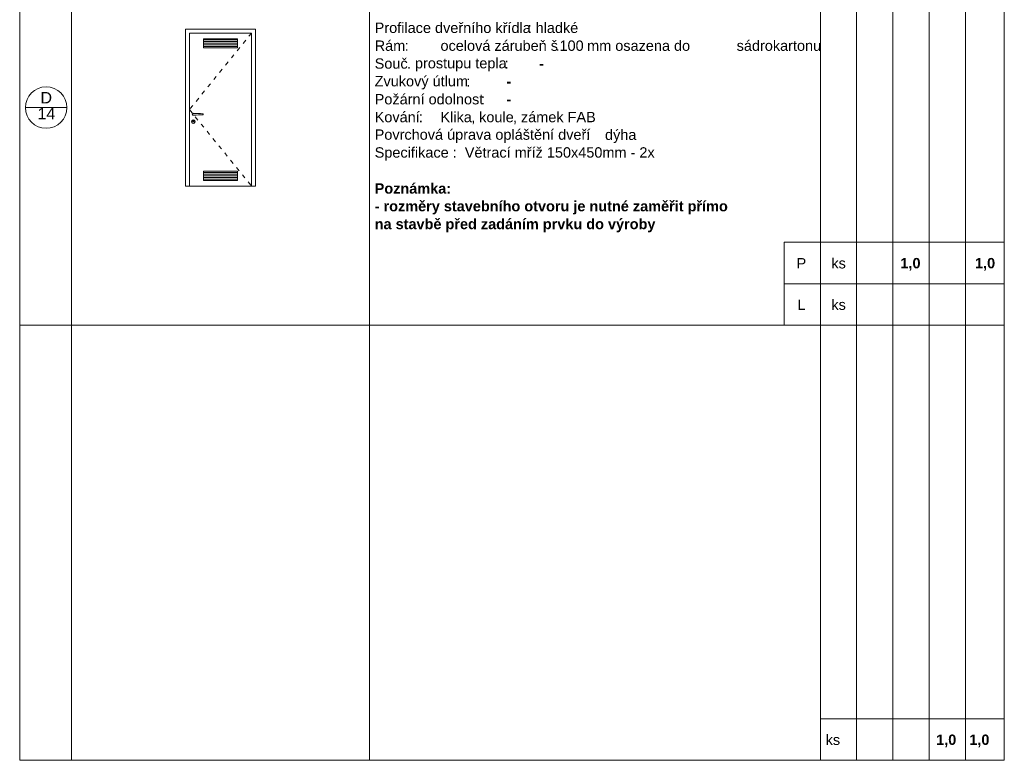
# Model space of a CAD drawing. Header units: millimetres. Extents: x 15381 to 191117, y -190522 to 367005.
# Tile 74 of 79: x 151117 to 170117, y 266604 to 280902. Entities that reach past the tile are written whole.
import ezdxf

# ---------------------------------------------------------------- set-up
doc = ezdxf.new("R2010")
doc.units = ezdxf.units.MM
doc.header["$MEASUREMENT"] = 0
doc.linetypes.add('Astupňová_čárkovaná', pattern=[180, 80, -100])
doc.styles.add('GENEROVANÝ_STYL_1', font='txt')
doc.styles.add('GENEROVANÝ_STYL_2', font='txt')

msp = doc.modelspace()

# ---------------------------------------------------------------- hatches: boundary and pattern name
at = {"linetype": 'Continuous', "lineweight": 20}
h = msp.add_hatch(dxfattribs=at)
h.set_pattern_fill('Podlaha___prkenná_0001', color=8, style=0, pattern_type=2)
h.set_pattern_definition([(0, (154992.405, 280446.66), (0, 32.6244), [])])
h.paths.add_polyline_path([(154666, 280534.1), (154666, 280359.2), (155318.8, 280359.2), (155318.8, 280534.1)])
h = msp.add_hatch(dxfattribs=at)
h.set_pattern_fill('Podlaha___prkenná_0001', color=8, style=0, pattern_type=2)
h.set_pattern_definition([(0, (154992.405, 277887.29), (0, 32.6244), [])])
h.paths.add_polyline_path([(154666, 277974.7), (154666, 277799.8), (155318.8, 277799.8), (155318.8, 277974.7)])

# ---------------------------------------------------------------- linework, layer by layer
at = {"color": 7, "linetype": 'Continuous', "lineweight": 20}
for p, q in [((151117.4, 294304.5), (151117.4, 266604.5)), ((170117.4, 266604.5), (170117.4, 294304.5)), ((157867.4, 291804.5), (157867.4, 266604.5)), ((166567.4, 291804.5), (166567.4, 266604.5)), ((167267.4, 291804.5), (167267.4, 266604.5)), ((167967.4, 291804.5), (167967.4, 266604.5)), ((168667.4, 291804.5), (168667.4, 266604.5)), ((169367.4, 291804.5), (169367.4, 266604.5)), ((152117.4, 283404.5), (152117.4, 275004.5)), ((155667.4, 280719.5), (154317.4, 280719.5)), ((154317.4, 280719.5), (154317.4, 277689.5)), ((155592.4, 280644.5), (154392.4, 280644.5)), ((154392.4, 280644.5), (154392.4, 277689.5)), ((155592.4, 277689.5), (155592.4, 280644.5)), ((155667.4, 277689.5), (155667.4, 280719.5)), ((155318.8, 280534.1), (154666, 280534.1)), ((154666, 280534.1), (154666, 280359.2)), ((155318.8, 280359.2), (155318.8, 280534.1)), ((154666, 280359.2), (155318.8, 280359.2)), ((152028, 279204.5), (151228, 279204.5)), ((154434.4, 278933.7), (154438.8, 278950.2)), ((154438.8, 278917.2), (154434.4, 278933.7)), ((154437.4, 278933.7), (154441.4, 278948.7)), ((154441.4, 278918.7), (154437.4, 278933.7)), ((154438.8, 278950.2), (154450.9, 278962.3)), ((154441.4, 278948.7), (154452.4, 278959.7)), ((154447.9, 279076.2), (154450.5, 279086)), ((154450.5, 279066.5), (154447.9, 279076.2)), ((154449.4, 279076.2), (154451.8, 279085.2)), ((154451.8, 279067.2), (154449.4, 279076.2)), ((154450.5, 279086), (154457.7, 279093.1)), ((154457.7, 279059.4), (154450.5, 279066.5)), ((154450.9, 278962.3), (154467.4, 278966.7)), ((154451.8, 279085.2), (154458.4, 279091.8)), ((154458.4, 279060.7), (154451.8, 279067.2)), ((154452.4, 279076.2), (154454.4, 279083.7)), ((154454.4, 279068.7), (154452.4, 279076.2)), ((154452.4, 278959.7), (154467.4, 278963.7)), ((154454.4, 279083.7), (154459.9, 279089.2)), ((154459.9, 279063.3), (154454.4, 279068.7)), ((154455.4, 278947.2), (154457, 278953.2)), ((154457, 278941.2), (154455.4, 278947.2)), ((154456.9, 278947.2), (154458.3, 278952.5)), ((154458.3, 278942), (154456.9, 278947.2)), ((154457, 278953.2), (154461.4, 278957.6)), ((154461.4, 278936.9), (154457, 278941.2)), ((154457.7, 279093.1), (154467.4, 279095.7)), ((154467.4, 279056.7), (154457.7, 279059.4)), ((154458.3, 278952.5), (154462.2, 278956.3)), ((154462.2, 278938.1), (154458.3, 278942)), ((154458.4, 279091.8), (154467.4, 279094.2)), ((154467.4, 279058.2), (154458.4, 279060.7)), ((154459.9, 279089.2), (154467.4, 279091.2)), ((154467.4, 279061.2), (154459.9, 279063.3)), ((154461.4, 278957.6), (154467.4, 278959.2)), ((154467.4, 278935.2), (154461.4, 278936.9)), ((154462.2, 278956.3), (154467.4, 278957.7)), ((154467.4, 278936.7), (154462.2, 278938.1)), ((154467.4, 279095.7), (154477.2, 279093.1)), ((154467.4, 279094.2), (154476.4, 279091.8)), ((154467.4, 279091.2), (154504.9, 279091.2)), ((154504.9, 279061.2), (154467.4, 279061.2)), ((154476.4, 279060.7), (154467.4, 279058.2)), ((154477.2, 279059.4), (154467.4, 279056.7)), ((154467.4, 278966.7), (154483.9, 278962.3)), ((154467.4, 278963.7), (154482.4, 278959.7)), ((154467.4, 278959.2), (154473.4, 278957.6)), ((154467.4, 278957.7), (154472.7, 278956.3)), ((154472.7, 278938.1), (154467.4, 278936.7)), ((154473.4, 278936.9), (154467.4, 278935.2)), ((154472.7, 278956.3), (154476.5, 278952.5)), ((154476.5, 278942), (154472.7, 278938.1)), ((154473.4, 278957.6), (154477.8, 278953.2)), ((154477.8, 278941.2), (154473.4, 278936.9)), ((154476.4, 279091.8), (154477, 279091.2)), ((154477, 279061.2), (154476.4, 279060.7)), ((154476.5, 278952.5), (154477.9, 278947.2)), ((154477.9, 278947.2), (154476.5, 278942)), ((154477.2, 279093.1), (154479, 279091.2)), ((154479, 279061.2), (154477.2, 279059.4)), ((154477.8, 278953.2), (154479.4, 278947.2)), ((154479.4, 278947.2), (154477.8, 278941.2)), ((154482.4, 278959.7), (154493.4, 278948.7)), ((154483.9, 278962.3), (154496, 278950.2)), ((154493.4, 278948.7), (154497.4, 278933.7)), ((154497.4, 278933.7), (154493.4, 278918.7)), ((154496, 278950.2), (154500.4, 278933.7)), ((154500.4, 278933.7), (154496, 278917.2)), ((154504.9, 279091.2), (154525, 279090.7)), ((154525, 279061.8), (154504.9, 279061.2)), ((154525, 279090.7), (154565.1, 279089.5)), ((154565.1, 279063), (154525, 279061.8)), ((154565.1, 279089.5), (154604.7, 279088.3)), ((154604.7, 279064.2), (154565.1, 279063)), ((154604.7, 279088.3), (154643.5, 279087.1)), ((154643.5, 279065.4), (154604.7, 279064.2)), ((154643.5, 279087.1), (154655.6, 279086.7)), ((154655.6, 279065.7), (154643.5, 279065.4)), ((154655.5, 279086.7), (154655.6, 279086.7)), ((154655.5, 279065.7), (154655.6, 279065.7)), ((154655.6, 279086.7), (154655.6, 279065.7)), ((154450.9, 278905.2), (154438.8, 278917.2)), ((154452.4, 278907.8), (154441.4, 278918.7)), ((154467.4, 278900.7), (154450.9, 278905.2)), ((154467.4, 278903.7), (154452.4, 278907.8)), ((154482.4, 278907.8), (154467.4, 278903.7)), ((154483.9, 278905.2), (154467.4, 278900.7)), ((154493.4, 278918.7), (154482.4, 278907.8)), ((154496, 278917.2), (154483.9, 278905.2)), ((154666, 277974.7), (155318.8, 277974.7)), ((154666, 277799.8), (154666, 277974.7)), ((155318.8, 277974.7), (155318.8, 277799.8)), ((155318.8, 277799.8), (154666, 277799.8)), ((154317.4, 277689.5), (155667.4, 277689.5)), ((165867.4, 276604.5), (165867.4, 275004.5)), ((170117.4, 276604.5), (165867.4, 276604.5)), ((170117.4, 275804.5), (165867.4, 275804.5)), ((170117.4, 275804.5), (166567.4, 275804.5)), ((170117.4, 275004.5), (151117.4, 275004.5)), ((152117.4, 275004.5), (152117.4, 266604.5)), ((170117.4, 267404.5), (166567.4, 267404.5)), ((151117.4, 266604.5), (170117.4, 266604.5))]:
    msp.add_line(p, q, dxfattribs=at)
at = {"color": 7, "linetype": 'Astupňová_čárkovaná', "lineweight": 20}
for p, q in [((155592.4, 280644.5), (154392.4, 279167)), ((154392.4, 279167), (155592.4, 277689.5))]:
    msp.add_line(p, q, dxfattribs=at)
at = {"color": 7, "linetype": 'Continuous', "lineweight": 20}
msp.add_circle((151628, 279204.5), 400, dxfattribs=at)

# ---------------------------------------------------------------- texts
at = {"color": 7, "linetype": 'Continuous', "lineweight": 20, "attachment_point": 7}
for s, insert, char_height, style in [('\\A1;{\\pql;\\fArial|b0|i0|c238|p38;Profilace dveřního křídla}', (157967.4, 280642.3), 200, 'GENEROVANÝ_STYL_1'), ('\\A1;{\\pql;\\fArial|b0|i0|c238|p38;hladké}', (161072.3, 280642.3), 200, 'GENEROVANÝ_STYL_1'), ('\\A1;{\\pql;\\fArial|b0|i0|c238|p38;: }', (160918.7, 280645.4), 200, 'GENEROVANÝ_STYL_1'), ('\\A1;{\\pql;\\fArial|b0|i0|c238|p38;^I}', (161876.9, 280645.4), 200, 'GENEROVANÝ_STYL_1'), ('\\A1;{\\pql;\\fArial|b0|i0|c238|p38;Rám}', (157967.4, 280297.7), 200, 'GENEROVANÝ_STYL_1'), ('\\A1;{\\pql;\\fArial|b0|i0|c238|p38;: }', (158545.2, 280300.8), 200, 'GENEROVANÝ_STYL_1'), ('\\A1;{\\pql;\\fArial|b0|i0|c238|p38;ocelová zárubeň š}', (159237.4, 280297.7), 200, 'GENEROVANÝ_STYL_1'), ('\\A1;{\\pql;\\fArial|b0|i0|c238|p38;100}', (161534.1, 280297.6), 200, 'GENEROVANÝ_STYL_1'), ('\\A1;{\\pql;\\fArial|b0|i0|c238|p38; mm osazena do }', (161989.4, 280297.7), 200, 'GENEROVANÝ_STYL_1'), ('\\A1;{\\pql;\\fArial|b0|i0|c238|p38;sádrokartonu}', (164952.4, 280297.7), 200, 'GENEROVANÝ_STYL_1'), ('\\A1;{\\pql;\\fArial|b0|i0|c238|p38;^I}', (158698.8, 280300.8), 200, 'GENEROVANÝ_STYL_1'), ('\\A1;{\\pql;\\fArial|b0|i0|c238|p38;.}', (161457.3, 280300.8), 200, 'GENEROVANÝ_STYL_1'), ('\\A1;{\\pql;\\fArial|b0|i0|c238|p38;^I}', (164090.4, 280300.8), 200, 'GENEROVANÝ_STYL_1'), ('\\A1;{\\pql;\\fArial|b0|i0|c238|p38;^I}', (164317.4, 280300.8), 200, 'GENEROVANÝ_STYL_1'), ('\\A1;{\\pql;\\fArial|b0|i0|c238|p38;Souč}', (157967.4, 279953), 200, 'GENEROVANÝ_STYL_1'), ('\\A1;{\\pql;\\fArial|b0|i0|c238|p38;prostupu tepla}', (158744.5, 279901.8), 200, 'GENEROVANÝ_STYL_1'), ('\\A1;{\\pql;\\fArial|b0|i0|c238|p38;:}', (160478, 279956.3), 200, 'GENEROVANÝ_STYL_1'), ('\\A1;{\\pql;\\fArial|b0|i0|c238|p38;. }', (158590.9, 279956.3), 200, 'GENEROVANÝ_STYL_1'), ('\\A1;{\\pql;\\fArial|b1|i0|c238|p38; }', (160554.8, 279887.7), 200, 'GENEROVANÝ_STYL_2'), ('\\A1;{\\pql;\\fArial|b1|i0|c238|p38;^I}', (160631.6, 279956.3), 200, 'GENEROVANÝ_STYL_2'), ('\\A1;{\\pql;\\fArial|b1|i0|c238|p38;-}', (161142.4, 279956.3), 200, 'GENEROVANÝ_STYL_2'), ('\\A1;{\\pql;\\fArial|b0|i0|c238|p38;Zvukový útlum}', (157967.4, 279554.1), 200, 'GENEROVANÝ_STYL_1'), ('\\A1;{\\pql;\\fArial|b0|i0|c238|p38;:}', (159733.8, 279611.7), 200, 'GENEROVANÝ_STYL_1'), ('\\A1;{\\pql;\\fArial|b1|i0|c238|p38;-}', (160507.4, 279611.7), 200, 'GENEROVANÝ_STYL_2'), ('\\A1;{\\pql;\\fArial|b0|i0|c238|p38;D}', (151519.3, 279285.7), 220, 'GENEROVANÝ_STYL_1'), ('\\A1;{\\pql;\\fArial|b0|i0|c238|p38;Požární odolnost}', (157967.4, 279264), 200, 'GENEROVANÝ_STYL_1'), ('\\A1;{\\pql;\\fArial|b1|i0|c238|p38; }', (159810.6, 279543.1), 200, 'GENEROVANÝ_STYL_2'), ('\\A1;{\\pql;\\fArial|b1|i0|c238|p38;^I}', (159887.4, 279611.7), 200, 'GENEROVANÝ_STYL_2'), ('\\A1;{\\pql;\\fArial|b0|i0|c238|p38;:}', (160020.9, 279267.2), 200, 'GENEROVANÝ_STYL_1'), ('\\A1;{\\pql;\\fArial|b1|i0|c238|p38;-}', (160507.4, 279267.2), 200, 'GENEROVANÝ_STYL_2'), ('\\A1;{\\pql;\\fArial|b0|i0|c238|p38;14}', (151461, 278979.1), 220, 'GENEROVANÝ_STYL_1'), ('\\A1;{\\pql;\\fArial|b0|i0|c238|p38;Kování}', (157967.4, 278919.4), 200, 'GENEROVANÝ_STYL_1'), ('\\A1;{\\pql;\\fArial|b0|i0|c238|p38;Klika}', (159237.4, 278919.4), 200, 'GENEROVANÝ_STYL_1'), ('\\A1;{\\pql;\\fArial|b0|i0|c238|p38;koule}', (159983.5, 278919.4), 200, 'GENEROVANÝ_STYL_1'), ('\\A1;{\\pql;\\fArial|b1|i0|c238|p38; }', (160097.7, 279198.6), 200, 'GENEROVANÝ_STYL_2'), ('\\A1;{\\pql;\\fArial|b1|i0|c238|p38;^I}', (160174.5, 279267.2), 200, 'GENEROVANÝ_STYL_2'), ('\\A1;{\\pql;\\fArial|b0|i0|c238|p38;zámek FAB}', (160789.9, 278919.4), 200, 'GENEROVANÝ_STYL_1'), ('\\A1;{\\pql;\\fArial|b0|i0|c238|p38;:}', (158819.5, 278922.6), 200, 'GENEROVANÝ_STYL_1'), ('\\A1;{\\pql;\\fArial|b1|i0|c238|p38;^I}', (158973.1, 278922.6), 200, 'GENEROVANÝ_STYL_2'), ('\\A1;{\\pql;\\fArial|b0|i0|c238|p38;Povrchová úprava opláštění dveří}', (157967.4, 278523.6), 200, 'GENEROVANÝ_STYL_1'), ('\\A1;{\\pql;\\fArial|b1|i0|c238|p38; }', (158896.3, 278854), 200, 'GENEROVANÝ_STYL_2'), ('\\A1;{\\pql;\\fArial|b0|i0|c238|p38;, }', (159829.9, 278883.8), 200, 'GENEROVANÝ_STYL_1'), ('\\A1;{\\pql;\\fArial|b0|i0|c238|p38;, }', (160636.3, 278883.8), 200, 'GENEROVANÝ_STYL_1'), ('\\A1;{\\pql;\\fArial|b0|i0|c238|p38;dýha}', (162412.4, 278520.4), 200, 'GENEROVANÝ_STYL_1'), ('\\A1;{\\pql;\\fArial|b0|i0|c238|p38;:}', (162045.1, 278578), 200, 'GENEROVANÝ_STYL_1'), ('\\A1;{\\pql;\\fArial|b0|i0|c238|p38;^I}', (162121.9, 278578), 200, 'GENEROVANÝ_STYL_1'), ('\\A1;{\\pql;\\fArial|b0|i0|c238|p38;Specifikace :  Větrací mříž 150x450mm - 2x}', (157967.4, 278179), 200, 'GENEROVANÝ_STYL_1'), ('\\A1;{\\pql;\\fArial|b1|i0|c238|p38;Poznámka:}', (157967.4, 277541.2), 200, 'GENEROVANÝ_STYL_2'), ('\\A1;{\\pql;\\fArial|b1|i0|c238|p38;- rozměry stavebního otvoru je nutné zaměřit přímo}', (157967.4, 277142.1), 200, 'GENEROVANÝ_STYL_2'), ('\\A1;{\\pql;\\fArial|b1|i0|c238|p38;na stavbě před zadáním prvku do výroby}', (157967.4, 276797.5), 200, 'GENEROVANÝ_STYL_2'), ('\\A1;{\\pql;\\fArial|b0|i0|c238|p38;P}', (166109, 276100.2), 200, 'GENEROVANÝ_STYL_1'), ('\\A1;{\\pql;\\fArial|b0|i0|c238|p38;ks}', (166780.3, 276097.1), 200, 'GENEROVANÝ_STYL_1'), ('\\A1;{\\pql;\\fArial|b1|i0|c238|p38;1,0}', (168112.2, 276056.9), 200, 'GENEROVANÝ_STYL_2'), ('\\A1;{\\pql;\\fArial|b1|i0|c238|p38;1,0}', (169552.2, 276056.9), 200, 'GENEROVANÝ_STYL_2'), ('\\A1;{\\pql;\\fArial|b0|i0|c238|p38;L}', (166124.6, 275300.2), 200, 'GENEROVANÝ_STYL_1'), ('\\A1;{\\pql;\\fArial|b0|i0|c238|p38;ks}', (166780.3, 275297.1), 200, 'GENEROVANÝ_STYL_1'), ('\\A1;{\\pql;\\fArial|b0|i0|c238|p38;ks}', (166669.7, 266897.1), 200, 'GENEROVANÝ_STYL_1'), ('\\A1;{\\pql;\\fArial|b1|i0|c238|p38;1,0}', (168802.2, 266856.9), 200, 'GENEROVANÝ_STYL_2'), ('\\A1;{\\pql;\\fArial|b1|i0|c238|p38;1,0}', (169441.7, 266856.9), 200, 'GENEROVANÝ_STYL_2')]:
    msp.add_mtext(s, dxfattribs=dict(at, insert=insert, char_height=char_height, style=style))

doc.saveas('drawing.dxf')
